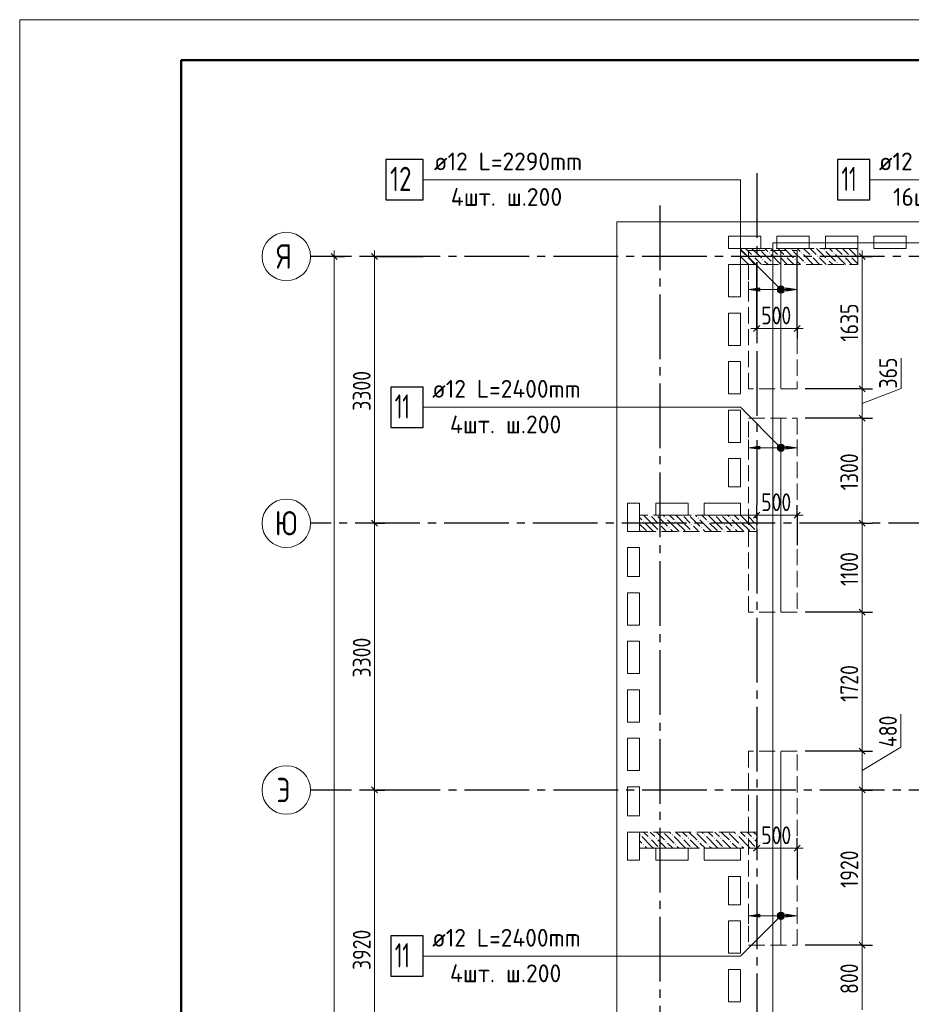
# Model space of a CAD drawing. Header units: millimetres. Extents: x 0 to 31317, y 0 to 42000.
# Tile 3 of 11: x 0 to 11038, y 29819 to 42000. Entities that reach past the tile are written whole.
import ezdxf

# ---------------------------------------------------------------- set-up
doc = ezdxf.new("R2010")
doc.units = ezdxf.units.MM
doc.linetypes.add('______2', pattern=[270, 200, -70])
doc.linetypes.add('______5', pattern=[1100, 800, -100, 100, -100])
for name, color, linetype, lineweight in [('Standard', 7, 'Continuous', 25), ('ДОП Верх по Х', 7, 'Continuous', 25), ('ЖБ Перекрытие верхний уровень', 7, 'Continuous', 35), ('ЖБ Пилон', 7, 'Continuous', 35), ('Оси', 40, '______5', 18), ('Позиционная метка номер позиции', 7, 'Continuous', 13), ('Примечания', 7, 'Continuous', 25)]:
    doc.layers.add(name, color=color, linetype=linetype, lineweight=lineweight)
doc.styles.add('GOST 2.304-81', font='txt')
doc.styles.add('ISOCPEUR', font='txt')

msp = doc.modelspace()

# ---------------------------------------------------------------- hatches: boundary and pattern name
at = {"layer": 'ДОП Верх по Х', "linetype": 'Continuous', "lineweight": 13, "transparency": 33554687}
for points in [[(9164, 38641), (9024, 38661), (9164, 38681)], [(9164, 36685), (9024, 36705), (9164, 36725)], [(9164, 30895), (9024, 30915), (9164, 30935)]]:
    msp.add_hatch(color=7, dxfattribs=at).paths.add_polyline_path(points, flags=16)
for points in [[(9392, 38642), (9392, 38680), (9386, 38661)], [(9392, 38680), (9405, 38629), (9405, 38693)], [(9392, 38680), (9392, 38642), (9405, 38629)], [(9405, 38693), (9424, 38623), (9424, 38698)], [(9405, 38693), (9405, 38629), (9424, 38623)], [(9424, 38698), (9424, 38623), (9443, 38629)], [(9424, 38698), (9443, 38629), (9443, 38693)], [(9443, 38693), (9443, 38629), (9456, 38642)], [(9443, 38693), (9456, 38642), (9456, 38680)], [(9456, 38680), (9456, 38642), (9461, 38661)], [(9484, 38641), (9624, 38661), (9484, 38681)], [(9392, 36687), (9392, 36724), (9386, 36705)], [(9392, 36724), (9405, 36673), (9405, 36738)], [(9392, 36724), (9392, 36687), (9405, 36673)], [(9405, 36738), (9424, 36668), (9424, 36743)], [(9405, 36738), (9405, 36673), (9424, 36668)], [(9424, 36743), (9424, 36668), (9443, 36673)], [(9424, 36743), (9443, 36673), (9443, 36738)], [(9443, 36738), (9443, 36673), (9456, 36687)], [(9443, 36738), (9456, 36687), (9456, 36724)], [(9456, 36724), (9456, 36687), (9461, 36705)], [(9484, 36685), (9624, 36705), (9484, 36725)], [(9392, 30933), (9405, 30882), (9405, 30947)], [(9405, 30947), (9424, 30877), (9424, 30952)], [(9405, 30947), (9405, 30882), (9424, 30877)], [(9424, 30952), (9424, 30877), (9443, 30882)], [(9424, 30952), (9443, 30882), (9443, 30947)], [(9443, 30947), (9443, 30882), (9456, 30896)], [(9443, 30947), (9456, 30896), (9456, 30933)], [(9392, 30896), (9392, 30933), (9386, 30915)], [(9392, 30933), (9392, 30896), (9405, 30882)], [(9456, 30933), (9456, 30896), (9461, 30915)], [(9484, 30895), (9624, 30915), (9484, 30935)]]:
    msp.add_hatch(color=7, dxfattribs=at).paths.add_polyline_path(points)
at = {"layer": 'ЖБ Пилон', "linetype": 'Continuous', "lineweight": 18, "transparency": 33554687}
for points in [[(9154, 39153), (9161, 39160), (9167, 39153), (9161, 39147)], [(9274, 39113), (9281, 39120), (9287, 39113), (9281, 39107)], [(9554, 39153), (9561, 39160), (9567, 39153), (9561, 39147)], [(9674, 39113), (9681, 39120), (9687, 39113), (9681, 39107)], [(9954, 39153), (9961, 39160), (9967, 39153), (9961, 39147)], [(10074, 39113), (10081, 39120), (10087, 39113), (10081, 39107)], [(10354, 39153), (10361, 39160), (10367, 39153), (10361, 39147)], [(8924, 38997), (8927, 38993), (8924, 38990)], [(8994, 39073), (9001, 39080), (9007, 39073), (9001, 39067)], [(9074, 39073), (9081, 39080), (9087, 39073), (9081, 39067)], [(9194, 39033), (9201, 39040), (9207, 39033), (9201, 39027)], [(9314, 38993), (9321, 39000), (9327, 38993), (9321, 38987)], [(9394, 39073), (9401, 39080), (9407, 39073), (9401, 39067)], [(9474, 39073), (9481, 39080), (9487, 39073), (9481, 39067)], [(9594, 39033), (9601, 39040), (9607, 39033), (9601, 39027)], [(9714, 38993), (9721, 39000), (9727, 38993), (9721, 38987)], [(9794, 39073), (9801, 39080), (9807, 39073), (9801, 39067)], [(9874, 39073), (9881, 39080), (9887, 39073), (9881, 39067)], [(9994, 39033), (10001, 39040), (10007, 39033), (10001, 39027)], [(10114, 38993), (10121, 39000), (10127, 38993), (10121, 38987)], [(10194, 39073), (10201, 39080), (10207, 39073), (10201, 39067)], [(10274, 39073), (10281, 39080), (10287, 39073), (10281, 39067)], [(7804, 35870), (7801, 35867), (7798, 35870)], [(7884, 35870), (7881, 35867), (7878, 35870)], [(7994, 35833), (8001, 35840), (8007, 35833), (8001, 35827)], [(8204, 35870), (8201, 35867), (8198, 35870)], [(8284, 35870), (8281, 35867), (8278, 35870)], [(8394, 35833), (8401, 35840), (8407, 35833), (8401, 35827)], [(8604, 35870), (8601, 35867), (8598, 35870)], [(8684, 35870), (8681, 35867), (8678, 35870)], [(8794, 35833), (8801, 35840), (8807, 35833), (8801, 35827)], [(9004, 35870), (9001, 35867), (8998, 35870)], [(9084, 35870), (9081, 35867), (9078, 35870)], [(7714, 35793), (7721, 35800), (7727, 35793), (7721, 35787)], [(7914, 35753), (7921, 35760), (7927, 35753), (7921, 35747)], [(8034, 35713), (8041, 35720), (8047, 35713), (8041, 35707)], [(8114, 35793), (8121, 35800), (8127, 35793), (8121, 35787)], [(8314, 35753), (8321, 35760), (8327, 35753), (8321, 35747)], [(8434, 35713), (8441, 35720), (8447, 35713), (8441, 35707)], [(8514, 35793), (8521, 35800), (8527, 35793), (8521, 35787)], [(8714, 35753), (8721, 35760), (8727, 35753), (8721, 35747)], [(8834, 35713), (8841, 35720), (8847, 35713), (8841, 35707)], [(8914, 35793), (8921, 35800), (8927, 35793), (8921, 35787)], [(9114, 35753), (9121, 35760), (9124, 35757), (9124, 35750), (9121, 35747)], [(7914, 35673), (7921, 35680), (7927, 35673), (7924, 35670), (7918, 35670)], [(8314, 35673), (8321, 35680), (8327, 35673), (8324, 35670), (8318, 35670)], [(8714, 35673), (8721, 35680), (8727, 35673), (8724, 35670), (8718, 35670)], [(9114, 35673), (9121, 35680), (9124, 35677), (9124, 35670), (9118, 35670)], [(7674, 31913), (7681, 31920), (7687, 31913), (7681, 31907)], [(7964, 31950), (7961, 31947), (7958, 31950)], [(8074, 31913), (8081, 31920), (8087, 31913), (8081, 31907)], [(8364, 31950), (8361, 31947), (8358, 31950)], [(8474, 31913), (8481, 31920), (8487, 31913), (8481, 31907)], [(8764, 31950), (8761, 31947), (8758, 31950)], [(8874, 31913), (8881, 31920), (8887, 31913), (8881, 31907)], [(7714, 31793), (7721, 31800), (7727, 31793), (7721, 31787)], [(7794, 31873), (7801, 31880), (7807, 31873), (7801, 31867)], [(7874, 31873), (7881, 31880), (7887, 31873), (7881, 31867)], [(7994, 31833), (8001, 31840), (8007, 31833), (8001, 31827)], [(8114, 31793), (8121, 31800), (8127, 31793), (8121, 31787)], [(8194, 31873), (8201, 31880), (8207, 31873), (8201, 31867)], [(8274, 31873), (8281, 31880), (8287, 31873), (8281, 31867)], [(8394, 31833), (8401, 31840), (8407, 31833), (8401, 31827)], [(8514, 31793), (8521, 31800), (8527, 31793), (8521, 31787)], [(8594, 31873), (8601, 31880), (8607, 31873), (8601, 31867)], [(8674, 31873), (8681, 31880), (8687, 31873), (8681, 31867)], [(8794, 31833), (8801, 31840), (8807, 31833), (8801, 31827)], [(8914, 31793), (8921, 31800), (8927, 31793), (8921, 31787)], [(8994, 31873), (9001, 31880), (9007, 31873), (9001, 31867)], [(9074, 31873), (9081, 31880), (9087, 31873), (9081, 31867)], [(7914, 31753), (7921, 31760), (7927, 31753), (7924, 31750), (7918, 31750)], [(8314, 31753), (8321, 31760), (8327, 31753), (8324, 31750), (8318, 31750)], [(8714, 31753), (8721, 31760), (8727, 31753), (8724, 31750), (8718, 31750)], [(9114, 31753), (9121, 31760), (9124, 31757), (9124, 31750), (9118, 31750)]]:
    msp.add_hatch(color=7, dxfattribs=at).paths.add_polyline_path(points, flags=16)
at = {"layer": 'Позиционная метка номер позиции', "linetype": 'Continuous', "lineweight": 13, "transparency": 33554687}
for points in [[(9392, 38629), (9435, 38704), (9381, 38650)], [(9381, 38650), (9435, 38704), (9413, 38704)], [(9381, 38650), (9413, 38704), (9381, 38672)], [(9381, 38672), (9413, 38704), (9392, 38693)], [(9392, 38629), (9456, 38693), (9435, 38704)], [(9413, 38618), (9456, 38693), (9392, 38629)], [(9413, 38618), (9467, 38672), (9456, 38693)], [(9435, 38618), (9467, 38672), (9413, 38618)], [(9435, 38618), (9467, 38650), (9467, 38672)], [(9467, 38650), (9435, 38618), (9456, 38629)], [(9392, 36674), (9435, 36749), (9381, 36694)], [(9381, 36694), (9435, 36749), (9413, 36749)], [(9381, 36694), (9413, 36749), (9381, 36717)], [(9381, 36717), (9413, 36749), (9392, 36737)], [(9392, 36674), (9456, 36737), (9435, 36749)], [(9413, 36662), (9456, 36737), (9392, 36674)], [(9413, 36662), (9467, 36717), (9456, 36737)], [(9435, 36662), (9467, 36717), (9413, 36662)], [(9435, 36662), (9467, 36694), (9467, 36717)], [(9467, 36694), (9435, 36662), (9456, 36674)], [(9456, 30883), (9392, 30946), (9381, 30926)], [(9467, 30903), (9413, 30958), (9392, 30946)], [(9467, 30903), (9392, 30946), (9456, 30883)], [(9467, 30926), (9435, 30958), (9413, 30958)], [(9467, 30926), (9413, 30958), (9467, 30903)], [(9435, 30958), (9467, 30926), (9456, 30946)], [(9456, 30883), (9381, 30926), (9435, 30871)], [(9435, 30871), (9381, 30926), (9381, 30903)], [(9435, 30871), (9381, 30903), (9413, 30871)], [(9413, 30871), (9381, 30903), (9392, 30883)]]:
    msp.add_hatch(color=7, dxfattribs=at).paths.add_polyline_path(points)

# ---------------------------------------------------------------- linework, layer by layer
at = {"layer": 'Standard', "color": 7, "linetype": 'Continuous', "lineweight": 25, "transparency": 33554687}
for p, q in [((3857, 39108), (3931, 39033)), ((4357, 39108), (4431, 39033)), ((10392, 39108), (10467, 39033)), ((9086, 38143), (9161, 38218)), ((9586, 38143), (9661, 38218)), ((10392, 37470), (10467, 37396)), ((10392, 37108), (10467, 37033)), ((9086, 35833), (9161, 35908)), ((9586, 35833), (9661, 35908)), ((4357, 35808), (4431, 35733)), ((10392, 35808), (10467, 35733)), ((10392, 34708), (10467, 34633)), ((10392, 32988), (10467, 32912)), ((4357, 32508), (4431, 32433)), ((10392, 32508), (10467, 32433)), ((9086, 31712), (9161, 31788)), ((9586, 31712), (9661, 31788)), ((10392, 30588), (10467, 30512))]:
    msp.add_line(p, q, dxfattribs=at)
at = {"layer": 'Standard', "color": 7, "linetype": 'Continuous', "lineweight": 13, "transparency": 33554687}
for p, q in [((3894, 39070), (3894, 39145)), ((4394, 39070), (4394, 39145)), ((10430, 39070), (10430, 39145)), ((9124, 38181), (9049, 38181)), ((9124, 38181), (9624, 38181)), ((9624, 38181), (9699, 38181)), ((10910, 37437), (10910, 37813)), ((10430, 37252), (10910, 37437)), ((10430, 37433), (10430, 37070)), ((9124, 35870), (9049, 35870)), ((9124, 35870), (9624, 35870)), ((9624, 35870), (9699, 35870)), ((4394, 35770), (4394, 32470)), ((10430, 35770), (10430, 34670)), ((10430, 34670), (10430, 32950)), ((10909, 33001), (10909, 33407)), ((10430, 32710), (10909, 33001)), ((10430, 32950), (10430, 32470)), ((4394, 32470), (4394, 28550)), ((10430, 32470), (10430, 30550)), ((9124, 31750), (9049, 31750)), ((9124, 31750), (9624, 31750)), ((9624, 31750), (9699, 31750)), ((10430, 30550), (10430, 29750))]:
    msp.add_line(p, q, dxfattribs=at)
at = {"layer": 'Standard', "color": 251, "linetype": 'Continuous', "lineweight": -3, "true_color": 0x656565, "transparency": 33554687}
for p, q in [((3894, 39070), (3769, 39070)), ((3894, 39070), (4019, 39070)), ((3894, 39070), (3894, 39070)), ((4394, 39070), (4269, 39070)), ((4394, 39070), (4519, 39070)), ((4394, 39070), (4994, 39070)), ((9124, 38181), (9124, 38993)), ((10430, 39070), (10305, 39070)), ((10430, 39070), (10555, 39070)), ((10430, 39070), (10430, 39070)), ((9124, 38181), (9124, 38306)), ((9624, 38181), (9624, 38306)), ((9124, 38181), (9124, 38056)), ((9624, 38181), (9624, 38056)), ((10430, 37433), (10305, 37433)), ((10430, 37433), (10555, 37433)), ((10430, 37070), (10305, 37070)), ((10430, 37070), (10555, 37070)), ((9124, 35870), (9124, 35995)), ((9624, 35870), (9624, 35995)), ((9124, 35870), (9124, 35745)), ((9124, 35870), (9124, 35870)), ((9624, 35870), (9624, 35745)), ((9624, 35870), (9624, 35497)), ((4394, 35770), (4269, 35770)), ((4394, 35770), (4519, 35770)), ((4394, 35770), (4394, 35770)), ((10430, 35770), (10305, 35770)), ((10430, 35770), (10555, 35770)), ((10430, 34670), (10305, 34670)), ((10430, 34670), (10555, 34670)), ((10430, 32950), (10305, 32950)), ((10430, 32950), (10555, 32950)), ((4394, 32470), (4269, 32470)), ((4394, 32470), (4519, 32470)), ((4394, 32470), (4394, 32470)), ((10430, 32470), (10305, 32470)), ((10430, 32470), (10555, 32470)), ((10430, 32470), (10430, 32470)), ((9124, 31750), (9124, 31875)), ((9624, 31750), (9624, 31875)), ((9124, 31750), (9124, 31625)), ((9124, 31750), (9124, 31750)), ((9624, 31750), (9624, 31625)), ((9624, 31750), (9624, 31377)), ((10430, 30550), (10305, 30550)), ((10430, 30550), (10555, 30550))]:
    msp.add_line(p, q, dxfattribs=at)
at = {"layer": 'Standard', "color": 7, "linetype": 'Continuous', "lineweight": 13, "transparency": 33554687}
msp.add_lwpolyline([(0, 0), (29700, 0), (29700, 42000), (0, 42000), (0, 0)], close=True, dxfattribs=at)
at = {"layer": 'Standard', "color": 7, "linetype": 'Continuous', "lineweight": 50, "transparency": 33554687}
msp.add_lwpolyline([(2000, 41500), (29200, 41500), (29200, 500), (2000, 500), (2000, 41500)], close=True, dxfattribs=at)
at = {"layer": 'Standard', "color": 254, "linetype": 'Continuous', "lineweight": 18, "true_color": 0xc4c4ff, "transparency": 33554687}
msp.add_lwpolyline([(9324, 17861), (20824, 17861), (20824, 39239), (9324, 39239), (9324, 17861)], dxfattribs=at)
at = {"layer": 'Standard', "color": 7, "linetype": 'Continuous', "lineweight": 13, "transparency": 33554687}
for points in [[(3894, 39070), (3894, 28140), (3894, 28140), (3894, 18030)], [(4394, 39070), (4394, 37060), (4394, 37060), (4394, 35770)], [(10430, 39070), (10430, 37915), (10430, 37915), (10430, 37860), (10430, 37860), (10430, 37499), (10430, 37499), (10430, 37433)], [(10430, 37070), (10430, 36796), (10430, 36796), (10430, 36360), (10430, 36360), (10430, 35770)]]:
    msp.add_lwpolyline(points, dxfattribs=at)
at = {"layer": 'Standard', "color": 251, "linetype": 'Continuous', "lineweight": -3, "true_color": 0x656565, "transparency": 33554687}
for points in [[(9624, 38181), (9624, 38286), (9624, 38286), (9624, 39093)], [(10430, 37433), (10427, 37433), (10427, 37433), (10413, 37433), (10413, 37433), (10413, 37433), (10413, 37433), (10413, 37433), (10413, 37433), (10413, 37433), (10413, 37433), (10413, 37433), (10413, 37433), (10413, 37433), (10413, 37433), (10413, 37433), (10413, 37433), (10413, 37433), (10413, 37433), (10413, 37433), (10413, 37433), (10413, 37433), (10413, 37433), (10413, 37433), (10413, 37433), (10413, 37433), (10413, 37433), (10413, 37433), (10413, 37433), (9724, 37433)], [(10430, 37070), (10413, 37070), (10413, 37070), (10413, 37070), (10413, 37070), (10413, 37070), (10413, 37070), (10413, 37070), (10413, 37070), (10413, 37070), (10413, 37070), (10413, 37070), (10413, 37070), (10413, 37070), (10413, 37070), (10413, 37070), (10413, 37070), (10413, 37070), (10413, 37070), (10413, 37070), (10413, 37070), (10413, 37070), (10413, 37070), (10413, 37070), (10413, 37070), (10413, 37070), (10413, 37070), (9724, 37070)], [(10430, 35770), (10469, 35770), (10469, 35770), (10484, 35770)], [(10430, 34670), (10413, 34670), (10413, 34670), (10413, 34670), (10413, 34670), (10413, 34670), (10413, 34670), (10413, 34670), (10413, 34670), (10413, 34670), (10413, 34670), (10413, 34670), (10413, 34670), (10413, 34670), (10413, 34670), (10413, 34670), (10413, 34670), (10413, 34670), (10413, 34670), (10413, 34670), (10413, 34670), (10413, 34670), (10413, 34670), (9724, 34670)], [(10430, 32950), (10413, 32950), (10413, 32950), (10413, 32950), (10413, 32950), (10413, 32950), (10413, 32950), (10413, 32950), (10413, 32950), (10413, 32950), (10413, 32950), (10413, 32950), (10413, 32950), (10413, 32950), (10413, 32950), (10413, 32950), (10413, 32950), (10413, 32950), (10413, 32950), (10413, 32950), (10413, 32950), (9724, 32950)], [(10430, 30550), (10413, 30550), (10413, 30550), (10413, 30550), (10413, 30550), (10413, 30550), (10413, 30550), (10413, 30550), (10413, 30550), (10413, 30550), (10413, 30550), (10413, 30550), (10413, 30550), (10413, 30550), (10413, 30550), (10413, 30550), (10413, 30550), (10413, 30550), (10413, 30550), (9724, 30550)]]:
    msp.add_lwpolyline(points, dxfattribs=at)
at = {"layer": 'ДОП Верх по Х', "color": 7, "linetype": 'Continuous', "lineweight": 13, "transparency": 33554687}
for p, q in [((5108, 40020), (7194, 40020)), ((10616, 40020), (12724, 40020)), ((5086, 37205), (7194, 37205)), ((5086, 30415), (7194, 30415))]:
    msp.add_line(p, q, dxfattribs=at)
at = {"layer": 'ДОП Верх по Х', "color": 7, "linetype": 'Continuous', "lineweight": 18, "transparency": 33554687}
for p, q in [((9424, 37439), (9424, 39139)), ((9424, 34676), (9424, 37064)), ((9424, 32944), (9424, 30556))]:
    msp.add_line(p, q, dxfattribs=at)
at = {"layer": 'ДОП Верх по Х', "color": 251, "linetype": 'Continuous', "lineweight": 13, "true_color": 0x494949, "transparency": 33554687}
for p, q in [((9024, 38661), (9024, 38761)), ((9624, 38661), (9624, 38761)), ((9024, 38661), (9164, 38681)), ((9164, 38641), (9024, 38661)), ((9024, 38661), (9024, 38561)), ((9024, 38661), (9024, 38661)), ((9164, 38681), (9164, 38641)), ((9164, 38661), (9394, 38661)), ((9424, 38698), (9424, 38698)), ((9424, 38623), (9424, 38623)), ((9454, 38661), (9484, 38661)), ((9624, 38661), (9484, 38681)), ((9484, 38681), (9484, 38641)), ((9484, 38641), (9624, 38661)), ((9624, 38661), (9624, 38561)), ((9624, 38661), (9624, 38661)), ((9024, 36705), (9024, 36805)), ((9624, 36705), (9624, 36805)), ((9024, 36705), (9164, 36725)), ((9164, 36685), (9024, 36705)), ((9024, 36705), (9024, 36605)), ((9024, 36705), (9024, 36705)), ((9164, 36725), (9164, 36685)), ((9164, 36705), (9394, 36705)), ((9424, 36743), (9424, 36743)), ((9424, 36668), (9424, 36668)), ((9454, 36705), (9484, 36705)), ((9624, 36705), (9484, 36725)), ((9484, 36725), (9484, 36685)), ((9484, 36685), (9624, 36705)), ((9624, 36705), (9624, 36605)), ((9624, 36705), (9624, 36705)), ((9024, 30915), (9024, 31015)), ((9424, 30952), (9424, 30952)), ((9624, 30915), (9624, 31015)), ((9024, 30915), (9164, 30935)), ((9164, 30895), (9024, 30915)), ((9024, 30915), (9024, 30815)), ((9024, 30915), (9024, 30915)), ((9164, 30935), (9164, 30895)), ((9164, 30915), (9394, 30915)), ((9424, 30877), (9424, 30877)), ((9454, 30915), (9484, 30915)), ((9624, 30915), (9484, 30935)), ((9484, 30935), (9484, 30895)), ((9484, 30895), (9624, 30915)), ((9624, 30915), (9624, 30815)), ((9624, 30915), (9624, 30915))]:
    msp.add_line(p, q, dxfattribs=at)
at = {"layer": 'ДОП Верх по Х', "color": 7, "linetype": 'Continuous', "lineweight": 25, "transparency": 33554687}
for points in [[(4534, 39770), (4994, 39770), (4994, 40270), (4534, 40270), (4534, 39770)], [(10124, 39770), (10524, 39770), (10524, 40270), (10124, 40270), (10124, 39770)], [(4594, 36955), (4994, 36955), (4994, 37455), (4594, 37455), (4594, 36955)], [(4594, 30165), (4994, 30165), (4994, 30665), (4594, 30665), (4594, 30165)]]:
    msp.add_lwpolyline(points, dxfattribs=at)
at = {"layer": 'ДОП Верх по Х', "color": 251, "linetype": 'Continuous', "lineweight": 13, "true_color": 0x494949, "transparency": 33554687}
for centre in [(9424, 38661), (9424, 36705), (9424, 30915)]:
    msp.add_circle(centre, 37.5, dxfattribs=at)
at = {"layer": 'ЖБ Перекрытие верхний уровень', "color": 7, "linetype": 'Continuous', "lineweight": 18, "transparency": 33554687}
for p, q in [((22354, 39500), (7394, 39500)), ((7394, 39500), (7394, 17930)), ((8774, 39170), (8774, 39320)), ((8774, 39320), (9174, 39320)), ((9174, 39320), (9174, 39170)), ((9374, 39170), (9374, 39320)), ((9374, 39320), (9774, 39320)), ((9774, 39320), (9774, 39170)), ((9974, 39170), (9974, 39320)), ((9974, 39320), (10374, 39320)), ((10374, 39320), (10374, 39170)), ((10574, 39170), (10574, 39320)), ((10574, 39320), (10974, 39320)), ((10974, 39320), (10974, 39170)), ((9174, 39170), (8774, 39170)), ((9774, 39170), (9374, 39170)), ((10374, 39170), (9974, 39170)), ((10974, 39170), (10574, 39170)), ((8774, 38570), (8774, 38970)), ((8774, 38970), (8924, 38970)), ((8924, 38970), (8924, 38570)), ((8924, 38570), (8774, 38570)), ((8774, 37970), (8774, 38370)), ((8774, 38370), (8924, 38370)), ((8924, 38370), (8924, 37970)), ((8924, 37970), (8774, 37970)), ((8774, 37370), (8774, 37770)), ((8774, 37770), (8924, 37770)), ((8924, 37770), (8924, 37370)), ((8924, 37370), (8774, 37370)), ((8774, 36770), (8774, 37170)), ((8774, 37170), (8924, 37170)), ((8924, 37170), (8924, 36770)), ((8924, 36770), (8774, 36770)), ((8774, 36220), (8774, 36570)), ((8774, 36570), (8924, 36570)), ((8924, 36570), (8924, 36220)), ((8924, 36220), (8774, 36220)), ((7524, 35670), (7524, 36020)), ((7524, 36020), (7674, 36020)), ((7674, 36020), (7674, 35670)), ((7874, 35870), (7874, 36020)), ((7874, 36020), (8274, 36020)), ((8274, 36020), (8274, 35870)), ((8474, 35870), (8474, 36020)), ((8474, 36020), (8924, 36020)), ((8924, 36020), (8924, 35870)), ((8274, 35870), (7874, 35870)), ((8924, 35870), (8474, 35870)), ((7674, 35670), (7524, 35670)), ((7524, 35110), (7524, 35470)), ((7524, 35470), (7674, 35470)), ((7674, 35470), (7674, 35110)), ((7674, 35110), (7524, 35110)), ((7524, 34510), (7524, 34910)), ((7524, 34910), (7674, 34910)), ((7674, 34910), (7674, 34510)), ((7674, 34510), (7524, 34510)), ((7524, 33910), (7524, 34310)), ((7524, 34310), (7674, 34310)), ((7674, 34310), (7674, 33910)), ((7674, 33910), (7524, 33910)), ((7524, 33310), (7524, 33710)), ((7524, 33710), (7674, 33710)), ((7674, 33710), (7674, 33310)), ((7674, 33310), (7524, 33310)), ((7524, 32710), (7524, 33110)), ((7524, 33110), (7674, 33110)), ((7674, 33110), (7674, 32710)), ((7674, 32710), (7524, 32710)), ((7524, 32150), (7524, 32510)), ((7524, 32510), (7674, 32510)), ((7674, 32510), (7674, 32150)), ((7674, 32150), (7524, 32150)), ((7524, 31600), (7524, 31950)), ((7524, 31950), (7674, 31950)), ((7674, 31950), (7674, 31600)), ((7874, 31600), (7874, 31750)), ((7874, 31750), (8274, 31750)), ((8274, 31750), (8274, 31600)), ((8474, 31750), (8924, 31750)), ((8474, 31600), (8474, 31750)), ((8924, 31750), (8924, 31600)), ((7674, 31600), (7524, 31600)), ((8274, 31600), (7874, 31600)), ((8924, 31600), (8474, 31600)), ((8774, 31400), (8924, 31400)), ((8774, 31050), (8774, 31400)), ((8924, 31400), (8924, 31050)), ((8924, 31050), (8774, 31050)), ((8774, 30450), (8774, 30850)), ((8774, 30850), (8924, 30850)), ((8924, 30850), (8924, 30450)), ((8924, 30450), (8774, 30450)), ((8774, 29850), (8774, 30250)), ((8774, 30250), (8924, 30250)), ((8924, 30250), (8924, 29850)), ((8924, 29850), (8774, 29850))]:
    msp.add_line(p, q, dxfattribs=at)
at = {"layer": 'ЖБ Пилон', "color": 253, "linetype": '______2', "lineweight": 13, "true_color": 0xa0a0a0, "transparency": 33554687}
for p, q in [((10374, 39170), (8924, 39170)), ((8924, 39170), (8924, 38970)), ((10374, 38970), (10374, 39170)), ((8924, 38970), (10374, 38970)), ((9124, 35870), (7674, 35870)), ((7674, 35870), (7674, 35670)), ((9124, 35670), (9124, 35870)), ((7674, 35670), (9124, 35670)), ((9124, 31950), (7674, 31950)), ((7674, 31950), (7674, 31750)), ((9124, 31750), (9124, 31950)), ((7674, 31750), (9124, 31750))]:
    msp.add_line(p, q, dxfattribs=at)
at = {"layer": 'ЖБ Пилон', "color": 9, "linetype": 'Continuous', "lineweight": 18, "true_color": 0xc7c7c7, "transparency": 33554687}
for p, q in [((8924, 39150), (8981, 39093)), ((9021, 39133), (8984, 39170)), ((9061, 39093), (9021, 39133)), ((9064, 39170), (9181, 39053)), ((9181, 39133), (9301, 39013)), ((9224, 39170), (9261, 39133)), ((9304, 39170), (9381, 39093)), ((9421, 39133), (9384, 39170)), ((9461, 39093), (9421, 39133)), ((9464, 39170), (9581, 39053)), ((9581, 39133), (9701, 39013)), ((9624, 39170), (9661, 39133)), ((9704, 39170), (9781, 39093)), ((9821, 39133), (9784, 39170)), ((9861, 39093), (9821, 39133)), ((9864, 39170), (9981, 39053)), ((9981, 39133), (10101, 39013)), ((10024, 39170), (10061, 39133)), ((10104, 39170), (10181, 39093)), ((10221, 39133), (10184, 39170)), ((10261, 39093), (10221, 39133)), ((10264, 39170), (10374, 39060)), ((9021, 38973), (8924, 39070)), ((9021, 39053), (9101, 38973)), ((9101, 39053), (9184, 38970)), ((9264, 38970), (9221, 39013)), ((9421, 38973), (9301, 39093)), ((9421, 39053), (9501, 38973)), ((9501, 39053), (9584, 38970)), ((9664, 38970), (9621, 39013)), ((9821, 38973), (9701, 39093)), ((9821, 39053), (9901, 38973)), ((9901, 39053), (9984, 38970)), ((10064, 38970), (10021, 39013)), ((10221, 38973), (10101, 39093)), ((10221, 39053), (10301, 38973)), ((10301, 39053), (10374, 38980)), ((8941, 38973), (8944, 38970)), ((9021, 38973), (9024, 38970)), ((9341, 38973), (9344, 38970)), ((9421, 38973), (9424, 38970)), ((9741, 38973), (9744, 38970)), ((9821, 38973), (9824, 38970)), ((10141, 38973), (10144, 38970)), ((10221, 38973), (10224, 38970)), ((7674, 35840), (7701, 35813)), ((7821, 35773), (7724, 35870)), ((7821, 35853), (7901, 35773)), ((7901, 35853), (8021, 35733)), ((7964, 35870), (7981, 35853)), ((8141, 35693), (8021, 35813)), ((8044, 35870), (8101, 35813)), ((8221, 35773), (8124, 35870)), ((8221, 35853), (8301, 35773)), ((8301, 35853), (8421, 35733)), ((8364, 35870), (8381, 35853)), ((8541, 35693), (8421, 35813)), ((8444, 35870), (8501, 35813)), ((8621, 35773), (8524, 35870)), ((8621, 35853), (8701, 35773)), ((8701, 35853), (8821, 35733)), ((8764, 35870), (8781, 35853)), ((8941, 35693), (8821, 35813)), ((8844, 35870), (8901, 35813)), ((9021, 35773), (8924, 35870)), ((9021, 35853), (9101, 35773)), ((9101, 35853), (9124, 35830)), ((7741, 35693), (7674, 35760)), ((7741, 35773), (7821, 35693)), ((7741, 35693), (7764, 35670)), ((7821, 35773), (7901, 35693)), ((7821, 35693), (7844, 35670)), ((7981, 35693), (7941, 35733)), ((8004, 35670), (7981, 35693)), ((8061, 35693), (8084, 35670)), ((8141, 35773), (8221, 35693)), ((8141, 35693), (8164, 35670)), ((8221, 35773), (8301, 35693)), ((8221, 35693), (8244, 35670)), ((8381, 35693), (8341, 35733)), ((8404, 35670), (8381, 35693)), ((8461, 35693), (8484, 35670)), ((8541, 35773), (8621, 35693)), ((8541, 35693), (8564, 35670)), ((8621, 35773), (8701, 35693)), ((8621, 35693), (8644, 35670)), ((8781, 35693), (8741, 35733)), ((8804, 35670), (8781, 35693)), ((8861, 35693), (8884, 35670)), ((8941, 35773), (9021, 35693)), ((8941, 35693), (8964, 35670)), ((9021, 35773), (9101, 35693)), ((9021, 35693), (9044, 35670)), ((7674, 35680), (7684, 35670)), ((7724, 31950), (7781, 31893)), ((7821, 31933), (7804, 31950)), ((7861, 31893), (7821, 31933)), ((7884, 31950), (7981, 31853)), ((7981, 31933), (8101, 31813)), ((8044, 31950), (8061, 31933)), ((8124, 31950), (8181, 31893)), ((8221, 31933), (8204, 31950)), ((8261, 31893), (8221, 31933)), ((8284, 31950), (8381, 31853)), ((8381, 31933), (8501, 31813)), ((8444, 31950), (8461, 31933)), ((8524, 31950), (8581, 31893)), ((8621, 31933), (8604, 31950)), ((8661, 31893), (8621, 31933)), ((8684, 31950), (8781, 31853)), ((8781, 31933), (8901, 31813)), ((8844, 31950), (8861, 31933)), ((8924, 31950), (8981, 31893)), ((9021, 31933), (9004, 31950)), ((9061, 31893), (9021, 31933)), ((9084, 31950), (9124, 31910)), ((7674, 31840), (7701, 31813)), ((7821, 31773), (7701, 31893)), ((7821, 31853), (7901, 31773)), ((7901, 31853), (8004, 31750)), ((8084, 31750), (8021, 31813)), ((8221, 31773), (8101, 31893)), ((8221, 31853), (8301, 31773)), ((8301, 31853), (8404, 31750)), ((8484, 31750), (8421, 31813)), ((8621, 31773), (8501, 31893)), ((8621, 31853), (8701, 31773)), ((8701, 31853), (8804, 31750)), ((8884, 31750), (8821, 31813)), ((9021, 31773), (8901, 31893)), ((9021, 31853), (9101, 31773)), ((9101, 31853), (9124, 31830)), ((7684, 31750), (7674, 31760)), ((7741, 31773), (7764, 31750)), ((7821, 31773), (7844, 31750)), ((8141, 31773), (8164, 31750)), ((8221, 31773), (8244, 31750)), ((8541, 31773), (8564, 31750)), ((8621, 31773), (8644, 31750)), ((8941, 31773), (8964, 31750)), ((9021, 31773), (9044, 31750))]:
    msp.add_line(p, q, dxfattribs=at)
at = {"layer": 'Оси', "color": 8, "linetype": '______5', "lineweight": -3, "transparency": 33554687}
for p, q in [((9124, 40100), (9124, 15930)), ((7924, 39700), (7924, 15930)), ((22807, 39070), (3600, 39070)), ((22554, 35770), (3600, 35770)), ((22807, 32470), (3600, 32470))]:
    msp.add_line(p, q, dxfattribs=at)
at = {"layer": 'Оси', "color": 7, "linetype": 'Continuous', "lineweight": 13, "transparency": 33554687}
for centre in [(3300, 39070), (3300, 35770), (3300, 32470)]:
    msp.add_circle(centre, 300, dxfattribs=at)
at = {"layer": 'Позиционная метка номер позиции', "color": 7, "linetype": 'Continuous', "lineweight": 13, "transparency": 33554687}
for p, q in [((9392, 38693), (9392, 38693)), ((9392, 38629), (9392, 38629)), ((9456, 38693), (9456, 38693)), ((9456, 38629), (9456, 38629)), ((9392, 36737), (9392, 36737)), ((9392, 36674), (9392, 36674)), ((9456, 36737), (9456, 36737)), ((9456, 36674), (9456, 36674)), ((9392, 30946), (9392, 30946)), ((9456, 30946), (9456, 30946)), ((9392, 30883), (9392, 30883)), ((9456, 30883), (9456, 30883))]:
    msp.add_line(p, q, dxfattribs=at)
for points in [[(9424, 38661), (8924, 39161), (8924, 40020), (4994, 40020)], [(13524, 36330), (13024, 36830), (13024, 40020), (10524, 40020)], [(9424, 36705), (8924, 37205), (4994, 37205)], [(9424, 30915), (8924, 30415), (4994, 30415)]]:
    msp.add_lwpolyline(points, dxfattribs=at)
for centre in [(9424, 38661), (9424, 36705), (9424, 30915)]:
    msp.add_circle(centre, 45, dxfattribs=at)
at = {"layer": 'Примечания', "color": 7, "linetype": '______2', "lineweight": 18, "transparency": 33554687}
for p, q in [((9024, 39145), (9624, 39145)), ((9024, 37433), (9024, 39145)), ((9624, 39145), (9624, 37433)), ((9624, 37433), (9024, 37433)), ((9024, 37070), (9624, 37070)), ((9024, 34670), (9024, 37070)), ((9624, 37070), (9624, 34670)), ((9624, 34670), (9024, 34670)), ((9624, 32950), (9024, 32950)), ((9024, 32950), (9024, 30550)), ((9624, 30550), (9624, 32950)), ((9024, 30550), (9624, 30550))]:
    msp.add_line(p, q, dxfattribs=at)

# ---------------------------------------------------------------- texts
at = {"layer": 'Standard', "color": 7, "linetype": 'Continuous', "lineweight": 25, "transparency": 33554687, "char_height": 220, "attachment_point": 7, "rotation": 90, "style": 'GOST 2.304-81'}
for s, insert, width in [('1635', (10380, 38017), 594.59), ('365', (10860, 37437), 500.81), ('3300', (4344, 37162), 641.48), ('1300', (10380, 36178), 610.17), ('1100', (10380, 34993), 578.85), ('3300', (4344, 33862), 641.48), ('1720', (10380, 33560), 625.74), ('480', (10859, 33001), 531.97), ('1920', (10380, 31260), 625.74), ('3920', (4344, 30244), 657.05), ('800', (10380, 29947), 531.97)]:
    msp.add_mtext(s, dxfattribs=dict(at, insert=insert, width=width))
at = {"layer": 'Standard', "color": 7, "linetype": 'Continuous', "lineweight": 25, "transparency": 33554687, "char_height": 220, "width": 516.38, "attachment_point": 7, "style": 'GOST 2.304-81'}
for insert in [(9179, 38231), (9179, 35920), (9179, 31800)]:
    msp.add_mtext('500', dxfattribs=dict(at, insert=insert))
at = {"layer": 'ДОП Верх по Х', "color": 7, "linetype": 'Continuous', "lineweight": 13, "transparency": 33554687, "attachment_point": 7, "style": 'ISOCPEUR'}
for s, insert, char_height, width in [('\\W0.96;ø12 L=2290mm ', (5128, 40137), 220, 2150.52), ('\\W0.96;ø12 L=2400mm ', (10636, 40137), 220, 2172.61), ('\\W0.75;12', (4584, 39880), 300, 472.28), ('\\W0.62;11', (10174, 39880), 300, 393.75), ('\\W0.97;4шт. ш.200 ', (5337, 39697), 220, 1734.41), ('\\W0.95;16шт. ш.200 ', (10812, 39697), 220, 1819.89), ('\\W0.96;ø12 L=2400mm ', (5106, 37323), 220, 2172.62), ('\\W0.62;11', (4644, 37065), 300, 393.75), ('\\W0.97;4шт. ш.200 ', (5326, 36883), 220, 1734.41), ('\\W0.96;ø12 L=2400mm ', (5106, 30532), 220, 2172.62), ('\\W0.62;11', (4644, 30275), 300, 393.75), ('\\W0.97;4шт. ш.200 ', (5326, 30092), 220, 1734.41)]:
    msp.add_mtext(s, dxfattribs=dict(at, insert=insert, char_height=char_height, width=width))
at = {"layer": 'Оси', "color": 7, "linetype": 'Continuous', "lineweight": 25, "transparency": 33554687, "char_height": 300, "attachment_point": 7, "style": 'ISOCPEUR'}
for s, insert, width in [('\\W0.80;Я', (3180, 38920), 359.83), ('\\W0.83;Ю', (3158, 35620), 408.87), ('\\W0.80;Э', (3180, 32320), 359.83)]:
    msp.add_mtext(s, dxfattribs=dict(at, insert=insert, width=width))

doc.saveas('drawing.dxf')
